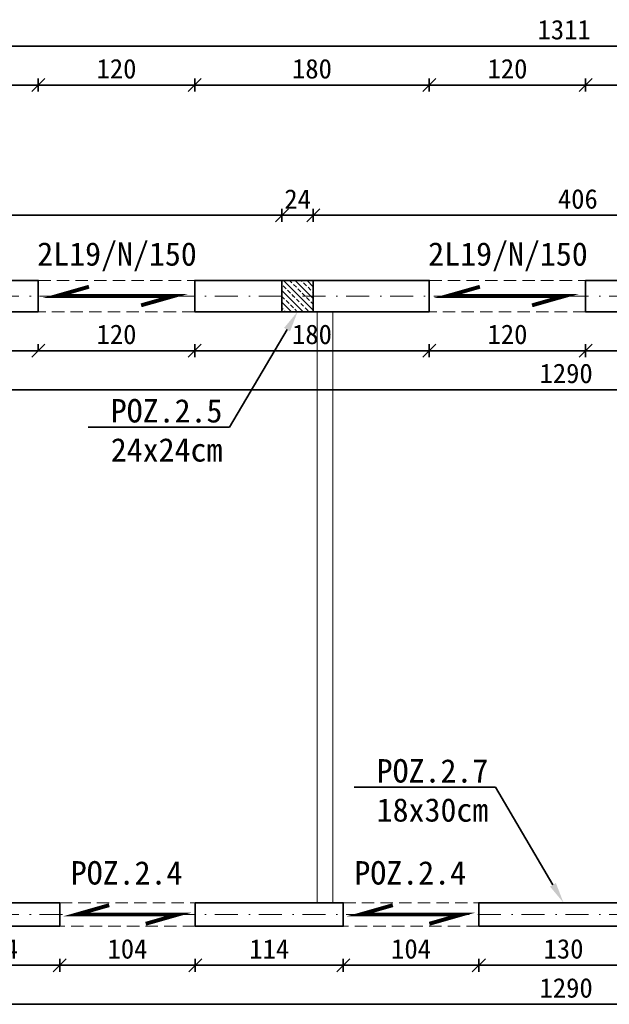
# Model space of a CAD drawing. Header units: millimetres. Extents: x -6343 to 9945, y -9929 to 237.
# Tile 25 of 43: x -5020 to -4568, y -4270 to -3513. Entities that reach past the tile are written whole.
import ezdxf
from ezdxf import colors
from ezdxf.entities.mleader import LeaderData, LeaderLine
from ezdxf.math import Vec2, Vec3

# ---------------------------------------------------------------- set-up
doc = ezdxf.new("R2010")
doc.units = ezdxf.units.MM
doc.linetypes.add('HIDDEN2', pattern=[4.7625, 3.175, -1.5875])
doc.linetypes.add('Kreski i kropki', pattern=[335.138881, 176.388884, -88.194442, 0, -70.555556])
for name, color, linetype, lineweight in [('_k_kreskowanie', 250, 'Continuous', 9), ('_k_opis', 7, 'Continuous', 13), ('_k_osie', 142, 'Kreski i kropki', 13), ('_k_widok', 7, 'Continuous', 18), ('_k_wymiar', 7, 'Continuous', 9), ('_k_zarys', 7, 'HIDDEN2', 20), ('_k_ściany', 223, 'Continuous', 35)]:
    doc.layers.add(name, color=color, linetype=linetype, lineweight=lineweight)
doc.layers.add('_k_niewidoczna', color=72, linetype='Continuous', lineweight=9, plot=False)
doc.styles.add('GENERATED_STYLE_1', font='MS Gothic.ttf')
doc.dimstyles.new('1-100 (20cm)', dxfattribs={"dimscale": 5, "dimtxt": 3, "dimasz": 2, "dimexe": 1, "dimexo": 1, "dimgap": 1, "dimtad": 1, "dimdec": 0, "dimzin": 12, "dimdsep": 46, "dimtxsty": 'GENERATED_STYLE_1', "dimblk1": 'OBLIQUE', "dimblk2": 'OBLIQUE', "dimsah": 1, "dimcen": 0, "dimdle": 1, "dimclrd": 256, "dimclre": 256, "dimclrt": 4, "dimazin": 0, "dimtfac": 0.75, "dimtdec": 0, "dimtix": 1, "dimtmove": 1, "dimatfit": 3, "dimldrblk": 'OBLIQUE', "dimfxl": 1, "dimfxlon": 1, "dimtvp": 0.75, "dimtolj": 1, "dimtzin": 0, "dimarcsym": 0})

# ---------------------------------------------------------------- blocks, each defined once
blk = doc.blocks.new('_OBLIQUE')
at = {"color": 0, "linetype": 'ByBlock'}
blk.add_line((-0.5, -0.5), (0.5, 0.5), dxfattribs=at)
blk = doc.blocks.new('*D216')
at = {"layer": '_k_wymiar', "lineweight": -2, "transparency": 16777216}
for p, q in [((-89.42, -30), (5, -30)), ((-84.42, -25), (-84.42, -35)), ((0, -25), (0, -35))]:
    blk.add_line(p, q, dxfattribs=at)
at = {"layer": 'Defpoints', "color": 0, "transparency": 16777216}
for p in [(-84.42, 0), (0, 0), (0, -30)]:
    blk.add_point(p, dxfattribs=at)
at = {"layer": '_k_wymiar', "lineweight": -2, "transparency": 16777216, "xscale": 10, "yscale": 10, "zscale": 10, "rotation": 180}
blk.add_blockref('_OBLIQUE', (-84.42, -30), dxfattribs=at)
at = {"layer": '_k_wymiar', "lineweight": -2, "transparency": 16777216, "xscale": 10, "yscale": 10, "zscale": 10}
blk.add_blockref('_OBLIQUE', (0, -30), dxfattribs=at)
at = {"layer": '_k_wymiar', "color": 4, "transparency": 16777216, "insert": (-42.21, -17.5), "char_height": 15, "attachment_point": 5, "style": 'GENERATED_STYLE_1'}
blk.add_mtext('\\A1;84', dxfattribs=at)
blk = doc.blocks.new('*D217')
at = {"layer": '_k_wymiar', "lineweight": -2, "transparency": 16777216}
for p, q in [((-5, -30), (109, -30)), ((0, -25), (0, -35)), ((104, -25), (104, -35))]:
    blk.add_line(p, q, dxfattribs=at)
at = {"layer": 'Defpoints', "color": 0, "transparency": 16777216}
for p in [(0, 0), (104, 0), (104, -30)]:
    blk.add_point(p, dxfattribs=at)
at = {"layer": '_k_wymiar', "lineweight": -2, "transparency": 16777216, "xscale": 10, "yscale": 10, "zscale": 10, "rotation": 180}
blk.add_blockref('_OBLIQUE', (0, -30), dxfattribs=at)
at = {"layer": '_k_wymiar', "lineweight": -2, "transparency": 16777216, "xscale": 10, "yscale": 10, "zscale": 10}
blk.add_blockref('_OBLIQUE', (104, -30), dxfattribs=at)
at = {"layer": '_k_wymiar', "color": 4, "transparency": 16777216, "insert": (52, -17.5), "char_height": 15, "attachment_point": 5, "style": 'GENERATED_STYLE_1'}
blk.add_mtext('\\A1;104', dxfattribs=at)
blk = doc.blocks.new('*D218')
at = {"layer": '_k_wymiar', "lineweight": -2, "transparency": 16777216}
for p, q in [((99, -30), (222.61, -30)), ((104, -25), (104, -35)), ((217.61, -25), (217.61, -35))]:
    blk.add_line(p, q, dxfattribs=at)
at = {"layer": 'Defpoints', "color": 0, "transparency": 16777216}
for p in [(104, 0), (217.61, 0), (217.61, -30)]:
    blk.add_point(p, dxfattribs=at)
at = {"layer": '_k_wymiar', "lineweight": -2, "transparency": 16777216, "xscale": 10, "yscale": 10, "zscale": 10, "rotation": 180}
blk.add_blockref('_OBLIQUE', (104, -30), dxfattribs=at)
at = {"layer": '_k_wymiar', "lineweight": -2, "transparency": 16777216, "xscale": 10, "yscale": 10, "zscale": 10}
blk.add_blockref('_OBLIQUE', (217.61, -30), dxfattribs=at)
at = {"layer": '_k_wymiar', "color": 4, "transparency": 16777216, "insert": (160.8, -17.5), "char_height": 15, "attachment_point": 5, "style": 'GENERATED_STYLE_1'}
blk.add_mtext('\\A1;114', dxfattribs=at)
blk = doc.blocks.new('*D219')
at = {"layer": '_k_wymiar', "lineweight": -2, "transparency": 16777216}
for p, q in [((212.61, -30), (326.61, -30)), ((217.61, -25), (217.61, -35)), ((321.61, -25), (321.61, -35))]:
    blk.add_line(p, q, dxfattribs=at)
at = {"layer": 'Defpoints', "color": 0, "transparency": 16777216}
for p in [(217.61, 0), (321.61, 0), (321.61, -30)]:
    blk.add_point(p, dxfattribs=at)
at = {"layer": '_k_wymiar', "lineweight": -2, "transparency": 16777216, "xscale": 10, "yscale": 10, "zscale": 10, "rotation": 180}
blk.add_blockref('_OBLIQUE', (217.61, -30), dxfattribs=at)
at = {"layer": '_k_wymiar', "lineweight": -2, "transparency": 16777216, "xscale": 10, "yscale": 10, "zscale": 10}
blk.add_blockref('_OBLIQUE', (321.61, -30), dxfattribs=at)
at = {"layer": '_k_wymiar', "color": 4, "transparency": 16777216, "insert": (269.61, -17.5), "char_height": 15, "attachment_point": 5, "style": 'GENERATED_STYLE_1'}
blk.add_mtext('\\A1;104', dxfattribs=at)
blk = doc.blocks.new('*D220')
at = {"layer": '_k_wymiar', "lineweight": -2, "transparency": 16777216}
for p, q in [((316.61, -30), (456.61, -30)), ((321.61, -25), (321.61, -35)), ((451.61, -25), (451.61, -35))]:
    blk.add_line(p, q, dxfattribs=at)
at = {"layer": 'Defpoints', "color": 0, "transparency": 16777216}
for p in [(321.61, 0), (451.61, 0), (451.61, -30)]:
    blk.add_point(p, dxfattribs=at)
at = {"layer": '_k_wymiar', "lineweight": -2, "transparency": 16777216, "xscale": 10, "yscale": 10, "zscale": 10, "rotation": 180}
blk.add_blockref('_OBLIQUE', (321.61, -30), dxfattribs=at)
at = {"layer": '_k_wymiar', "lineweight": -2, "transparency": 16777216, "xscale": 10, "yscale": 10, "zscale": 10}
blk.add_blockref('_OBLIQUE', (451.61, -30), dxfattribs=at)
at = {"layer": '_k_wymiar', "color": 4, "transparency": 16777216, "insert": (386.61, -17.5), "char_height": 15, "attachment_point": 5, "style": 'GENERATED_STYLE_1'}
blk.add_mtext('\\A1;130', dxfattribs=at)
blk = doc.blocks.new('*D345')
at = {"layer": '_k_wymiar', "lineweight": -2, "transparency": 16777216}
for p, q in [((-261.41, -60), (1038.59, -60)), ((-256.41, -55), (-256.41, -65)), ((1033.59, -55), (1033.59, -65))]:
    blk.add_line(p, q, dxfattribs=at)
at = {"layer": 'Defpoints', "color": 0, "transparency": 16777216}
for p in [(-256.41, -30), (1033.59, -30), (1033.59, -60)]:
    blk.add_point(p, dxfattribs=at)
at = {"layer": '_k_wymiar', "lineweight": -2, "transparency": 16777216, "xscale": 10, "yscale": 10, "zscale": 10, "rotation": 180}
blk.add_blockref('_OBLIQUE', (-256.41, -60), dxfattribs=at)
at = {"layer": '_k_wymiar', "lineweight": -2, "transparency": 16777216, "xscale": 10, "yscale": 10, "zscale": 10}
blk.add_blockref('_OBLIQUE', (1033.59, -60), dxfattribs=at)
at = {"layer": '_k_wymiar', "color": 4, "transparency": 16777216, "insert": (388.59, -47.5), "char_height": 15, "attachment_point": 5, "style": 'GENERATED_STYLE_1'}
blk.add_mtext('\\A1;1290', dxfattribs=at)
blk = doc.blocks.new('*D348')
at = {"layer": '_k_wymiar', "lineweight": -2, "transparency": 16777216}
for p, q in [((-256.41, 442), (-256.41, 447)), ((-16.41, 442), (-16.41, 447)), ((-261.41, 442), (-11.41, 442))]:
    blk.add_line(p, q, dxfattribs=at)
at = {"layer": 'Defpoints', "color": 0, "transparency": 16777216}
for p in [(-256.41, 442), (-16.41, 442), (-16.41, 442)]:
    blk.add_point(p, dxfattribs=at)
at = {"layer": '_k_wymiar', "lineweight": -2, "transparency": 16777216, "xscale": 10, "yscale": 10, "zscale": 10, "rotation": 180}
blk.add_blockref('_OBLIQUE', (-256.41, 442), dxfattribs=at)
at = {"layer": '_k_wymiar', "lineweight": -2, "transparency": 16777216, "xscale": 10, "yscale": 10, "zscale": 10}
blk.add_blockref('_OBLIQUE', (-16.41, 442), dxfattribs=at)
at = {"layer": '_k_wymiar', "color": 4, "transparency": 16777216, "insert": (-136.41, 454.5), "char_height": 15, "attachment_point": 5, "style": 'GENERATED_STYLE_1'}
blk.add_mtext('\\A1;240', dxfattribs=at)
blk = doc.blocks.new('*D236')
at = {"layer": '_k_wymiar', "lineweight": -2, "transparency": 16777216}
for p, q in [((-16.41, 442), (-16.41, 447)), ((103.59, 447), (103.59, 437)), ((-21.41, 442), (108.59, 442))]:
    blk.add_line(p, q, dxfattribs=at)
at = {"layer": 'Defpoints', "color": 0, "transparency": 16777216}
for p in [(103.59, 472), (-16.41, 442), (103.59, 442)]:
    blk.add_point(p, dxfattribs=at)
at = {"layer": '_k_wymiar', "lineweight": -2, "transparency": 16777216, "xscale": 10, "yscale": 10, "zscale": 10, "rotation": 180}
blk.add_blockref('_OBLIQUE', (-16.41, 442), dxfattribs=at)
at = {"layer": '_k_wymiar', "lineweight": -2, "transparency": 16777216, "xscale": 10, "yscale": 10, "zscale": 10}
blk.add_blockref('_OBLIQUE', (103.59, 442), dxfattribs=at)
at = {"layer": '_k_wymiar', "color": 4, "transparency": 16777216, "insert": (43.59, 454.5), "char_height": 15, "attachment_point": 5, "style": 'GENERATED_STYLE_1'}
blk.add_mtext('\\A1;120', dxfattribs=at)
blk = doc.blocks.new('*D237')
at = {"layer": '_k_wymiar', "lineweight": -2, "transparency": 16777216}
for p, q in [((103.59, 447), (103.59, 437)), ((283.59, 447), (283.59, 437)), ((98.59, 442), (288.59, 442))]:
    blk.add_line(p, q, dxfattribs=at)
at = {"layer": 'Defpoints', "color": 0, "transparency": 16777216}
for p in [(103.59, 472), (283.59, 472), (283.59, 442)]:
    blk.add_point(p, dxfattribs=at)
at = {"layer": '_k_wymiar', "lineweight": -2, "transparency": 16777216, "xscale": 10, "yscale": 10, "zscale": 10, "rotation": 180}
blk.add_blockref('_OBLIQUE', (103.59, 442), dxfattribs=at)
at = {"layer": '_k_wymiar', "lineweight": -2, "transparency": 16777216, "xscale": 10, "yscale": 10, "zscale": 10}
blk.add_blockref('_OBLIQUE', (283.59, 442), dxfattribs=at)
at = {"layer": '_k_wymiar', "color": 4, "transparency": 16777216, "insert": (193.59, 454.5), "char_height": 15, "attachment_point": 5, "style": 'GENERATED_STYLE_1'}
blk.add_mtext('\\A1;180', dxfattribs=at)
blk = doc.blocks.new('*D238')
at = {"layer": '_k_wymiar', "lineweight": -2, "transparency": 16777216}
for p, q in [((283.59, 447), (283.59, 437)), ((403.59, 447), (403.59, 437)), ((278.59, 442), (408.59, 442))]:
    blk.add_line(p, q, dxfattribs=at)
at = {"layer": 'Defpoints', "color": 0, "transparency": 16777216}
for p in [(283.59, 472), (403.59, 472), (403.59, 442)]:
    blk.add_point(p, dxfattribs=at)
at = {"layer": '_k_wymiar', "lineweight": -2, "transparency": 16777216, "xscale": 10, "yscale": 10, "zscale": 10, "rotation": 180}
blk.add_blockref('_OBLIQUE', (283.59, 442), dxfattribs=at)
at = {"layer": '_k_wymiar', "lineweight": -2, "transparency": 16777216, "xscale": 10, "yscale": 10, "zscale": 10}
blk.add_blockref('_OBLIQUE', (403.59, 442), dxfattribs=at)
at = {"layer": '_k_wymiar', "color": 4, "transparency": 16777216, "insert": (343.59, 454.5), "char_height": 15, "attachment_point": 5, "style": 'GENERATED_STYLE_1'}
blk.add_mtext('\\A1;120', dxfattribs=at)
blk = doc.blocks.new('*D239')
at = {"layer": '_k_wymiar', "lineweight": -2, "transparency": 16777216}
for p, q in [((403.59, 447), (403.59, 437)), ((813.59, 447), (813.59, 437)), ((398.59, 442), (818.59, 442))]:
    blk.add_line(p, q, dxfattribs=at)
at = {"layer": 'Defpoints', "color": 0, "transparency": 16777216}
for p in [(403.59, 472), (813.59, 472), (813.59, 442)]:
    blk.add_point(p, dxfattribs=at)
at = {"layer": '_k_wymiar', "lineweight": -2, "transparency": 16777216, "xscale": 10, "yscale": 10, "zscale": 10, "rotation": 180}
blk.add_blockref('_OBLIQUE', (403.59, 442), dxfattribs=at)
at = {"layer": '_k_wymiar', "lineweight": -2, "transparency": 16777216, "xscale": 10, "yscale": 10, "zscale": 10}
blk.add_blockref('_OBLIQUE', (813.59, 442), dxfattribs=at)
at = {"layer": '_k_wymiar', "color": 4, "transparency": 16777216, "insert": (608.59, 454.5), "char_height": 15, "attachment_point": 5, "style": 'GENERATED_STYLE_1'}
blk.add_mtext('\\A1;410', dxfattribs=at)
blk = doc.blocks.new('*D349')
at = {"layer": '_k_wymiar', "lineweight": -2, "transparency": 16777216}
for p, q in [((-256.41, 417), (-256.41, 407)), ((1033.59, 417), (1033.59, 407)), ((-261.41, 412), (1038.59, 412))]:
    blk.add_line(p, q, dxfattribs=at)
at = {"layer": 'Defpoints', "color": 0, "transparency": 16777216}
for p in [(-256.41, 442), (1033.59, 442), (1033.59, 412)]:
    blk.add_point(p, dxfattribs=at)
at = {"layer": '_k_wymiar', "lineweight": -2, "transparency": 16777216, "xscale": 10, "yscale": 10, "zscale": 10, "rotation": 180}
blk.add_blockref('_OBLIQUE', (-256.41, 412), dxfattribs=at)
at = {"layer": '_k_wymiar', "lineweight": -2, "transparency": 16777216, "xscale": 10, "yscale": 10, "zscale": 10}
blk.add_blockref('_OBLIQUE', (1033.59, 412), dxfattribs=at)
at = {"layer": '_k_wymiar', "color": 4, "transparency": 16777216, "insert": (388.59, 424.5), "char_height": 15, "attachment_point": 5, "style": 'GENERATED_STYLE_1'}
blk.add_mtext('\\A1;1290', dxfattribs=at)
blk = doc.blocks.new('RŻ24x24cm')
at = {"layer": '_k_kreskowanie', "ltscale": 1.5}
h = blk.add_hatch(dxfattribs=at)
h.set_pattern_fill('ANSI33', color=256)
h.paths.add_polyline_path([(-12, 0), (12, 0), (12, 24), (-12, 24)])
at = {"layer": '_k_widok', "ltscale": 1.5}
blk.add_lwpolyline([(-12, 0), (12, 0), (12, 24), (-12, 24)], close=True, dxfattribs=at)
blk = doc.blocks.new('*D288')
at = {"layer": '_k_wymiar', "lineweight": -2, "transparency": 16777216}
for p, q in [((-280.41, 641), (-280.41, 651)), ((-16.41, 641), (-16.41, 651)), ((-285.41, 646), (-11.41, 646))]:
    blk.add_line(p, q, dxfattribs=at)
at = {"layer": 'Defpoints', "color": 0, "transparency": 16777216}
for p in [(-16.41, 646), (-280.41, 496), (-16.41, 496)]:
    blk.add_point(p, dxfattribs=at)
at = {"layer": '_k_wymiar', "lineweight": -2, "transparency": 16777216, "xscale": 10, "yscale": 10, "zscale": 10, "rotation": 180}
blk.add_blockref('_OBLIQUE', (-280.41, 646), dxfattribs=at)
at = {"layer": '_k_wymiar', "lineweight": -2, "transparency": 16777216, "xscale": 10, "yscale": 10, "zscale": 10}
blk.add_blockref('_OBLIQUE', (-16.41, 646), dxfattribs=at)
at = {"layer": '_k_wymiar', "color": 4, "transparency": 16777216, "insert": (-148.41, 658.5), "char_height": 15, "attachment_point": 5, "style": 'GENERATED_STYLE_1'}
blk.add_mtext('\\A1;264', dxfattribs=at)
blk = doc.blocks.new('*D289')
at = {"layer": '_k_wymiar', "lineweight": -2, "transparency": 16777216}
for p, q in [((-16.41, 641), (-16.41, 651)), ((103.59, 641), (103.59, 651)), ((-21.41, 646), (108.59, 646))]:
    blk.add_line(p, q, dxfattribs=at)
at = {"layer": 'Defpoints', "color": 0, "transparency": 16777216}
for p in [(103.59, 646), (-16.41, 496), (103.59, 496)]:
    blk.add_point(p, dxfattribs=at)
at = {"layer": '_k_wymiar', "lineweight": -2, "transparency": 16777216, "xscale": 10, "yscale": 10, "zscale": 10, "rotation": 180}
blk.add_blockref('_OBLIQUE', (-16.41, 646), dxfattribs=at)
at = {"layer": '_k_wymiar', "lineweight": -2, "transparency": 16777216, "xscale": 10, "yscale": 10, "zscale": 10}
blk.add_blockref('_OBLIQUE', (103.59, 646), dxfattribs=at)
at = {"layer": '_k_wymiar', "color": 4, "transparency": 16777216, "insert": (43.59, 658.5), "char_height": 15, "attachment_point": 5, "style": 'GENERATED_STYLE_1'}
blk.add_mtext('\\A1;120', dxfattribs=at)
blk = doc.blocks.new('*D290')
at = {"layer": '_k_wymiar', "lineweight": -2, "transparency": 16777216}
for p, q in [((103.59, 641), (103.59, 651)), ((283.59, 641), (283.59, 651)), ((98.59, 646), (288.59, 646))]:
    blk.add_line(p, q, dxfattribs=at)
at = {"layer": 'Defpoints', "color": 0, "transparency": 16777216}
for p in [(283.59, 646), (103.59, 496), (283.59, 496)]:
    blk.add_point(p, dxfattribs=at)
at = {"layer": '_k_wymiar', "lineweight": -2, "transparency": 16777216, "xscale": 10, "yscale": 10, "zscale": 10, "rotation": 180}
blk.add_blockref('_OBLIQUE', (103.59, 646), dxfattribs=at)
at = {"layer": '_k_wymiar', "lineweight": -2, "transparency": 16777216, "xscale": 10, "yscale": 10, "zscale": 10}
blk.add_blockref('_OBLIQUE', (283.59, 646), dxfattribs=at)
at = {"layer": '_k_wymiar', "color": 4, "transparency": 16777216, "insert": (193.59, 658.5), "char_height": 15, "attachment_point": 5, "style": 'GENERATED_STYLE_1'}
blk.add_mtext('\\A1;180', dxfattribs=at)
blk = doc.blocks.new('*D334')
at = {"layer": '_k_wymiar', "lineweight": -2, "transparency": 16777216}
for p, q in [((283.59, 641), (283.59, 651)), ((403.59, 641), (403.59, 651)), ((278.59, 646), (408.59, 646))]:
    blk.add_line(p, q, dxfattribs=at)
at = {"layer": 'Defpoints', "color": 0, "transparency": 16777216}
for p in [(403.59, 646), (283.59, 490.67), (403.59, 490.67)]:
    blk.add_point(p, dxfattribs=at)
at = {"layer": '_k_wymiar', "lineweight": -2, "transparency": 16777216, "xscale": 10, "yscale": 10, "zscale": 10, "rotation": 180}
blk.add_blockref('_OBLIQUE', (283.59, 646), dxfattribs=at)
at = {"layer": '_k_wymiar', "lineweight": -2, "transparency": 16777216, "xscale": 10, "yscale": 10, "zscale": 10}
blk.add_blockref('_OBLIQUE', (403.59, 646), dxfattribs=at)
at = {"layer": '_k_wymiar', "color": 4, "transparency": 16777216, "insert": (343.59, 658.5), "char_height": 15, "attachment_point": 5, "style": 'GENERATED_STYLE_1'}
blk.add_mtext('\\A1;120', dxfattribs=at)
blk = doc.blocks.new('*D291')
at = {"layer": '_k_wymiar', "lineweight": -2, "transparency": 16777216}
for p, q in [((403.59, 641), (403.59, 651)), ((813.59, 641), (813.59, 651)), ((398.59, 646), (818.59, 646))]:
    blk.add_line(p, q, dxfattribs=at)
at = {"layer": 'Defpoints', "color": 0, "transparency": 16777216}
for p in [(813.59, 646), (403.59, 496), (813.59, 496)]:
    blk.add_point(p, dxfattribs=at)
at = {"layer": '_k_wymiar', "lineweight": -2, "transparency": 16777216, "xscale": 10, "yscale": 10, "zscale": 10, "rotation": 180}
blk.add_blockref('_OBLIQUE', (403.59, 646), dxfattribs=at)
at = {"layer": '_k_wymiar', "lineweight": -2, "transparency": 16777216, "xscale": 10, "yscale": 10, "zscale": 10}
blk.add_blockref('_OBLIQUE', (813.59, 646), dxfattribs=at)
at = {"layer": '_k_wymiar', "color": 4, "transparency": 16777216, "insert": (608.59, 658.5), "char_height": 15, "attachment_point": 5, "style": 'GENERATED_STYLE_1'}
blk.add_mtext('\\A1;410', dxfattribs=at)
blk = doc.blocks.new('*D295')
at = {"layer": '_k_wymiar', "lineweight": -2, "transparency": 16777216}
for p, q in [((-268.41, 671), (-268.41, 681)), ((1042.59, 671), (1042.59, 681)), ((1047.59, 676), (-273.41, 676))]:
    blk.add_line(p, q, dxfattribs=at)
at = {"layer": 'Defpoints', "color": 0, "transparency": 16777216}
for p in [(-268.41, 676), (-268.41, 484), (1042.59, 484)]:
    blk.add_point(p, dxfattribs=at)
at = {"layer": '_k_wymiar', "lineweight": -2, "transparency": 16777216, "xscale": 10, "yscale": 10, "zscale": 10, "rotation": 180}
blk.add_blockref('_OBLIQUE', (-268.41, 676), dxfattribs=at)
at = {"layer": '_k_wymiar', "lineweight": -2, "transparency": 16777216, "xscale": 10, "yscale": 10, "zscale": 10}
blk.add_blockref('_OBLIQUE', (1042.59, 676), dxfattribs=at)
at = {"layer": '_k_wymiar', "color": 4, "transparency": 16777216, "insert": (387.09, 688.5), "char_height": 15, "attachment_point": 5, "style": 'GENERATED_STYLE_1'}
blk.add_mtext('\\A1;1311', dxfattribs=at)
blk = doc.blocks.new('*D344')
at = {"layer": '_k_wymiar', "lineweight": -2, "transparency": 16777216}
for p, q in [((-285.41, 546), (175.59, 546)), ((-280.41, 541), (-280.41, 551)), ((170.59, 541), (170.59, 551))]:
    blk.add_line(p, q, dxfattribs=at)
at = {"layer": 'Defpoints', "color": 0, "transparency": 16777216}
for p in [(170.59, 546), (-280.41, 496), (170.59, 496)]:
    blk.add_point(p, dxfattribs=at)
at = {"layer": '_k_wymiar', "lineweight": -2, "transparency": 16777216, "xscale": 10, "yscale": 10, "zscale": 10, "rotation": 180}
blk.add_blockref('_OBLIQUE', (-280.41, 546), dxfattribs=at)
at = {"layer": '_k_wymiar', "lineweight": -2, "transparency": 16777216, "xscale": 10, "yscale": 10, "zscale": 10}
blk.add_blockref('_OBLIQUE', (170.59, 546), dxfattribs=at)
at = {"layer": '_k_wymiar', "color": 4, "transparency": 16777216, "insert": (-54.91, 558.5), "char_height": 15, "attachment_point": 5, "style": 'GENERATED_STYLE_1'}
blk.add_mtext('\\A1;451', dxfattribs=at)
blk = doc.blocks.new('*D306')
at = {"layer": '_k_wymiar', "lineweight": -2, "transparency": 16777216}
for p, q in [((170.59, 546), (160.59, 546)), ((170.59, 541), (170.59, 551)), ((170.59, 546), (194.59, 546)), ((194.59, 541), (194.59, 551)), ((194.59, 546), (204.59, 546))]:
    blk.add_line(p, q, dxfattribs=at)
at = {"layer": 'Defpoints', "color": 0, "transparency": 16777216}
for p in [(194.59, 546), (170.59, 496), (194.59, 496)]:
    blk.add_point(p, dxfattribs=at)
at = {"layer": '_k_wymiar', "lineweight": -2, "transparency": 16777216, "xscale": 10, "yscale": 10, "zscale": 10}
blk.add_blockref('_OBLIQUE', (170.59, 546), dxfattribs=at)
at = {"layer": '_k_wymiar', "lineweight": -2, "transparency": 16777216, "xscale": 10, "yscale": 10, "zscale": 10, "rotation": 180}
blk.add_blockref('_OBLIQUE', (194.59, 546), dxfattribs=at)
at = {"layer": '_k_wymiar', "color": 4, "transparency": 16777216, "insert": (182.59, 558.5), "char_height": 15, "attachment_point": 5, "style": 'GENERATED_STYLE_1'}
blk.add_mtext('\\A1;24', dxfattribs=at)
blk = doc.blocks.new('*D307')
at = {"layer": '_k_wymiar', "lineweight": -2, "transparency": 16777216}
for p, q in [((189.59, 546), (605.59, 546)), ((194.59, 541), (194.59, 551)), ((600.59, 541), (600.59, 551))]:
    blk.add_line(p, q, dxfattribs=at)
at = {"layer": 'Defpoints', "color": 0, "transparency": 16777216}
for p in [(600.59, 546), (194.59, 496), (600.59, 496)]:
    blk.add_point(p, dxfattribs=at)
at = {"layer": '_k_wymiar', "lineweight": -2, "transparency": 16777216, "xscale": 10, "yscale": 10, "zscale": 10, "rotation": 180}
blk.add_blockref('_OBLIQUE', (194.59, 546), dxfattribs=at)
at = {"layer": '_k_wymiar', "lineweight": -2, "transparency": 16777216, "xscale": 10, "yscale": 10, "zscale": 10}
blk.add_blockref('_OBLIQUE', (600.59, 546), dxfattribs=at)
at = {"layer": '_k_wymiar', "color": 4, "transparency": 16777216, "insert": (397.59, 558.5), "char_height": 15, "attachment_point": 5, "style": 'GENERATED_STYLE_1'}
blk.add_mtext('\\A1;406', dxfattribs=at)
blk = doc.blocks.new('K_02')
at = {"layer": '_k_niewidoczna'}
blk.add_lwpolyline([(197.61, 18), (209.61, 18), (209.61, 472), (197.61, 472)], close=True, dxfattribs=at)
at = {"layer": '_k_osie', "ltscale": 0.1}
for points in [[(-620.41, 484), (1904.59, 484)], [(-620.41, 9), (1904.59, 9)]]:
    blk.add_lwpolyline(points, dxfattribs=at)
at = {"layer": '_k_widok', "color": 7, "ltscale": 3, "const_width": 3}
for points in [[(22.47, 491.14), (-2.53, 484), (87.47, 484), (62.47, 476.86)], [(322.47, 491.14), (297.47, 484), (387.47, 484), (362.47, 476.86)], [(38, 16.14), (13, 9), (91, 9), (66, 1.86)], [(255.61, 16.14), (230.61, 9), (308.61, 9), (283.61, 1.86)]]:
    blk.add_lwpolyline(points, dxfattribs=at)
at = {"layer": '_k_zarys', "ltscale": 3}
for points in [[(103.59, 472), (-16.41, 472), (-16.41, 496), (103.59, 496)], [(403.59, 472), (283.59, 472), (283.59, 496), (403.59, 496)], [(0, 18), (104, 18), (104, 0), (0, 0)], [(217.61, 18), (321.61, 18), (321.61, 0), (217.61, 0)]]:
    blk.add_lwpolyline(points, close=True, dxfattribs=at)
at = {"layer": '_k_ściany', "color": 2}
blk.add_lwpolyline([(-256.41, 472), (-16.41, 472), (-16.41, 496), (-280.41, 496), (-280.41, 419.2), (-256.41, 419.2), (-256.41, 472)], dxfattribs=at)
for points in [[(103.59, 472), (283.59, 472), (283.59, 496), (103.59, 496)], [(194.59, 472), (170.59, 472), (170.59, 496), (194.59, 496)], [(194.59, 472), (170.59, 472), (170.59, 496), (194.59, 496)], [(403.59, 472), (813.59, 472), (813.59, 496), (403.59, 496)], [(-84.42, 18), (0, 18), (0, 0), (-84.42, 0)], [(104, 0), (217.61, 0), (217.61, 18), (104, 18)], [(321.61, 0), (451.61, 0), (451.61, 18), (321.61, 18)]]:
    blk.add_lwpolyline(points, close=True, dxfattribs=at)
at = {"layer": '_k_ściany', "ltscale": 2}
blk.add_lwpolyline([(170.59, 472), (194.59, 472), (194.59, 496), (170.59, 496)], close=True, dxfattribs=at)
at = {"layer": '_k_widok', "xscale": -1}
blk.add_blockref('RŻ24x24cm', (182.59, 472), dxfattribs=at)
at = {"layer": '_k_opis', "char_height": 18, "width": 110.7237, "attachment_point": 2, "style": 'GENERATED_STYLE_1'}
for insert in [(43.99, 525.33), (343.99, 525.33)]:
    blk.add_mtext('{\\fMS Gothic|b0|i0|c128|p49;2L19/N/1}5{\\fMS Gothic|b0|i0|c128|p49;0}', dxfattribs=dict(at, insert=insert))
at = {"layer": '_k_opis', "color": 1, "char_height": 18, "width": 248.0975, "attachment_point": 2, "style": 'GENERATED_STYLE_1'}
for s, insert in [('{\\fMS Gothic|b1|i0|c128|p49;POZ.2.\\fMS Gothic|b1|i0|c238|p49;4}', (51.37, 49.97)), ('\\pt54;{\\fMS Gothic|b1|i0|c128|p49;POZ.2.\\fMS Gothic|b1|i0|c238|p49;4}', (268.98, 49.97))]:
    blk.add_mtext(s, dxfattribs=dict(at, insert=insert))
at = {"layer": '_k_wymiar'}
for base, p1, p2, picture, middle in [((-268.41, 676), (1042.59, 484), (-268.41, 484), '*D295', (387.09, 688.5)), ((-16.41, 646), (-280.41, 496), (-16.41, 496), '*D288', (-148.41, 658.5)), ((103.59, 646), (-16.41, 496), (103.59, 496), '*D289', (43.59, 658.5)), ((283.59, 646), (103.59, 496), (283.59, 496), '*D290', (193.59, 658.5)), ((403.59, 646), (283.59, 490.67), (403.59, 490.67), '*D334', (343.59, 658.5)), ((813.59, 646), (403.59, 496), (813.59, 496), '*D291', (608.59, 658.5)), ((170.59, 546), (-280.41, 496), (170.59, 496), '*D344', (-54.91, 558.5)), ((194.59, 546), (170.59, 496), (194.59, 496), '*D306', (182.59, 558.5)), ((600.59, 546), (194.59, 496), (600.59, 496), '*D307', (397.59, 558.5)), ((103.59, 442), (-16.41, 442), (103.59, 472), '*D236', (43.59, 454.5)), ((283.59, 442), (103.59, 472), (283.59, 472), '*D237', (193.59, 454.5)), ((403.59, 442), (283.59, 472), (403.59, 472), '*D238', (343.59, 454.5)), ((813.59, 442), (403.59, 472), (813.59, 472), '*D239', (608.59, 454.5)), ((-16.41, 442), (-256.41, 442), (-16.41, 442), '*D348', (-136.41, 454.5)), ((1033.59, 412), (-256.41, 442), (1033.59, 442), '*D349', (388.59, 424.5)), ((0, -30), (-84.42, 0), (0, 0), '*D216', (-42.21, -17.5)), ((104, -30), (0, 0), (104, 0), '*D217', (52, -17.5)), ((217.61, -30), (104, 0), (217.61, 0), '*D218', (160.8, -17.5)), ((321.61, -30), (217.61, 0), (321.61, 0), '*D219', (269.61, -17.5)), ((451.61, -30), (321.61, 0), (451.61, 0), '*D220', (386.61, -17.5)), ((1033.59, -60), (-256.41, -30), (1033.59, -30), '*D345', (388.59, -47.5))]:
    dim = blk.add_linear_dim(base=base, p1=p1, p2=p2, dimstyle='1-100 (20cm)', dxfattribs=at)
    dim.commit()
    dim.dimension.update_dxf_attribs({"geometry": picture, "text_midpoint": middle})
at = {"layer": '_k_opis', "ltscale": 0.1}
ml = blk.add_multileader_mtext('Standard', dxfattribs=at)
ml.set_content('{\\fMS Gothic|b1|i0|c128|p49;POZ.2.\\fMS Gothic|b1|i0|c238|p49;5\\P\\fMS Gothic|b0|i0|c128|p49;24x24cm}', color=256, style='GENERATED_STYLE_1')
ml.set_leader_properties()
ml.build(insert=Vec2(0, 0))
ml.multileader.update_dxf_attribs({"text_left_attachment_type": 6, "text_right_attachment_type": 6, "dogleg_length": 3.07, "arrow_head_size": 16})
ctx = ml.context
ctx.base_point, ctx.char_height, ctx.arrow_head_size, ctx.landing_gap_size, ctx.plane_origin = Vec3(42.4, 383.29), 18, 16, 2.37, Vec3(201.25, 453.43)
ctx.left_attachment, ctx.right_attachment, ctx.text_align_type = 6, 6, 2
notes = []
notes.append((ctx, [(0, (1, 1, 0), (130.35, 383.29), (-1, 0), 3.07, [(0, [(182.59, 472), (130.35, 383.29)], 0, [])])]))
ctx.mtext.insert, ctx.mtext.width, ctx.mtext.defined_height, ctx.mtext.alignment, ctx.mtext.flow_direction = Vec3(124.91, 404.89), 259.3562, 37.61, 3, 5
ml = blk.add_multileader_mtext('Standard', dxfattribs=at)
ml.set_content('{\\fMS Gothic|b1|i0|c128|p49;POZ.2.\\fMS Gothic|b1|i0|c238|p49;7\\P}18x30{\\fMS Gothic|b0|i0|c128|p49;cm}', color=256, style='GENERATED_STYLE_1')
ml.set_leader_properties()
ml.build(insert=Vec2(0, 0))
ml.multileader.update_dxf_attribs({"text_left_attachment_type": 6, "text_right_attachment_type": 6, "dogleg_length": 3.07, "arrow_head_size": 16})
ctx = ml.context
ctx.base_point, ctx.char_height, ctx.arrow_head_size, ctx.landing_gap_size, ctx.plane_origin = Vec3(246.92, 106.71), 18, 16, 2.37, Vec3(405.27, 36.57)
ctx.left_attachment, ctx.right_attachment, ctx.text_align_type = 6, 6, 2
notes.append((ctx, [(0, (1, 1, 0), (334.37, 106.71), (-1, 0), 3.07, [(0, [(386.61, 18), (334.37, 106.71)], 0, [])])]))
ctx.mtext.insert, ctx.mtext.width, ctx.mtext.defined_height, ctx.mtext.alignment, ctx.mtext.flow_direction = Vec3(328.93, 128.31), 259.3562, 37.61, 3, 5
for ctx, leaders in notes:
    for number, flags, end, landing, length, lines in leaders:
        leader = LeaderData()
        leader.index, (leader.has_last_leader_line, leader.has_dogleg_vector, leader.attachment_direction) = number, flags
        leader.last_leader_point, leader.dogleg_vector, leader.dogleg_length = Vec3(end), Vec3(landing), length
        for number, points, colour, breaks in lines:
            line = LeaderLine()
            line.index, line.vertices, line.color, line.breaks = number, Vec3.list(points), colors.encode_raw_color(colour), breaks
            leader.lines.append(line)
        ctx.leaders.append(leader)

msp = doc.modelspace()

# ---------------------------------------------------------------- block references
at = {"layer": '_k_ściany', "color": 2}
msp.add_blockref('K_02', (-4989.41, -4209.65), dxfattribs=at)

doc.saveas('drawing.dxf')
